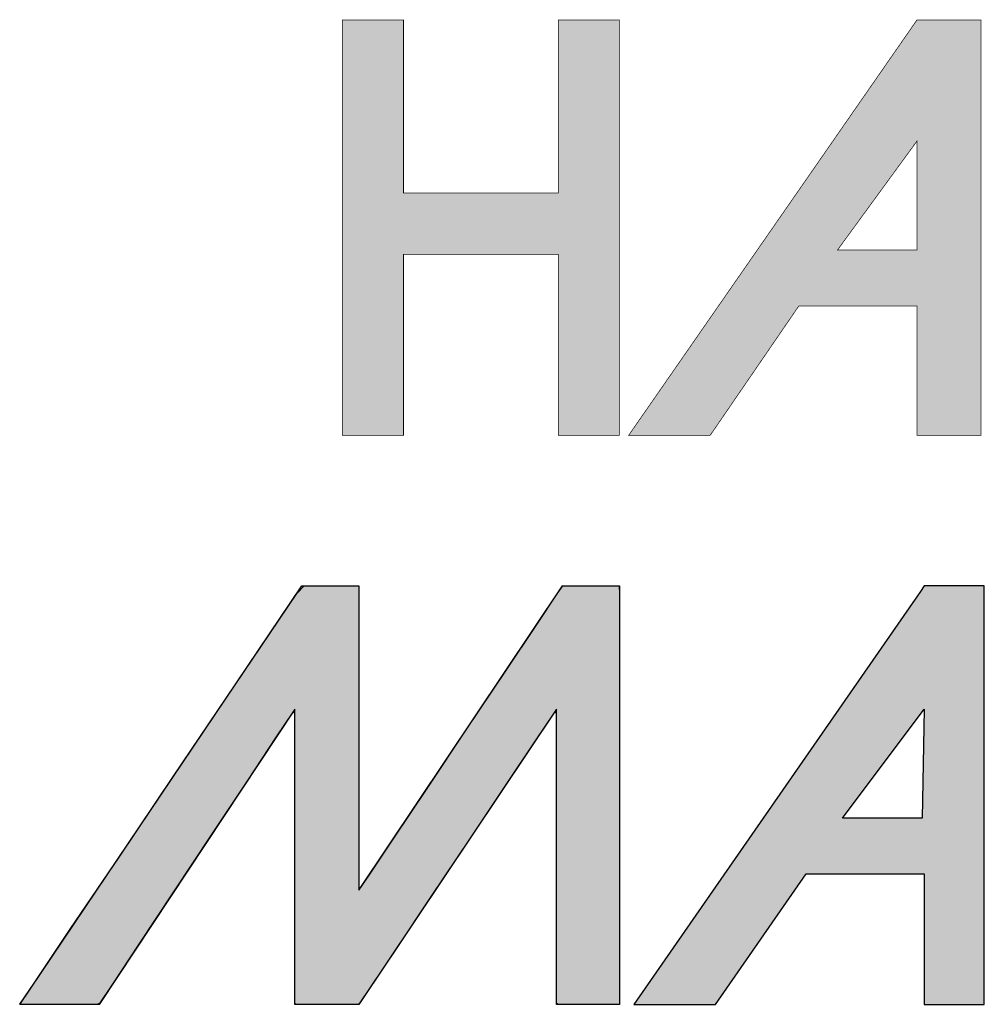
# Model space of a CAD drawing. Header units: inches. Extents: x 0 to 81, y 0 to 59.8.
# Tile 6 of 19: x 68.3 to 70.8, y 3.9 to 6.3. Entities that reach past the tile are written whole.
import ezdxf

# ---------------------------------------------------------------- set-up
doc = ezdxf.new("R2010")
doc.units = ezdxf.units.IN
doc.header["$MEASUREMENT"] = 0
doc.layers.add('Default', color=7, linetype='Continuous')

# ---------------------------------------------------------------- blocks, each defined once
blk = doc.blocks.new('block_2')
at = {"layer": 'Default', "linetype": 'Continuous'}
blk.add_hatch(color=7, dxfattribs=at).paths.add_polyline_path([(-0.8327, 0.06669), (-0.8327, 0.08406), (-0.8327, 0.1076), (-0.8327, 0.13453), (-0.8327, 0.16208), (-0.8327, 0.18746), (-0.8327, 0.20791), (-0.8327, 0.22063), (-0.8328, 0.22345), (-0.83445, 0.22345), (-0.83771, 0.22345), (-0.8421, 0.22345), (-0.84711, 0.22345), (-0.85224, 0.22345), (-0.85701, 0.22345), (-0.86091, 0.22345), (-0.86471, 0.21953), (-0.8786, 0.19893), (-0.90103, 0.16565), (-0.92818, 0.12538), (-0.9562, 0.0838), (-0.98129, 0.04658), (-0.99959, 0.01942), (-1.00729, 0.008), (-1.00571, 0.00793), (-1.00095, 0.00793), (-0.99411, 0.00793), (-0.98627, 0.00793), (-0.97852, 0.00793), (-0.97193, 0.00793), (-0.96758, 0.00793), (-0.96617, 0.00834), (-0.95953, 0.01837), (-0.94594, 0.03889), (-0.92807, 0.06588), (-0.90856, 0.09534), (-0.89007, 0.12326), (-0.87525, 0.14563), (-0.86677, 0.15844), (-0.86573, 0.15788), (-0.86573, 0.1442), (-0.86573, 0.12126), (-0.86573, 0.09308), (-0.86573, 0.06367), (-0.86573, 0.03703), (-0.86573, 0.01717), (-0.86573, 0.00811), (-0.86462, 0.00793), (-0.86093, 0.00793), (-0.85551, 0.00793), (-0.84921, 0.00793), (-0.84292, 0.00793), (-0.83749, 0.00793), (-0.83381, 0.00793), (-0.83258, 0.00811), (-0.82652, 0.01717), (-0.81324, 0.03703), (-0.79542, 0.06367), (-0.77575, 0.09308), (-0.7569, 0.12126), (-0.74156, 0.1442), (-0.73241, 0.15788), (-0.73098, 0.15844), (-0.73098, 0.14563), (-0.73098, 0.12326), (-0.73098, 0.09534), (-0.73098, 0.06588), (-0.73098, 0.03889), (-0.73098, 0.01837), (-0.73098, 0.00834), (-0.73007, 0.00793), (-0.72661, 0.00793), (-0.72137, 0.00793), (-0.71521, 0.00793), (-0.70898, 0.00793), (-0.70354, 0.00793), (-0.69975, 0.00793), (-0.69846, 0.008), (-0.69846, 0.01942), (-0.69846, 0.04658), (-0.69846, 0.0838), (-0.69846, 0.12538), (-0.69846, 0.16565), (-0.69846, 0.19893), (-0.69846, 0.21953), (-0.69867, 0.22345), (-0.70097, 0.22345), (-0.70518, 0.22345), (-0.71051, 0.22345), (-0.71621, 0.22345), (-0.72149, 0.22345), (-0.72557, 0.22345), (-0.72769, 0.22345), (-0.73023, 0.21987), (-0.74082, 0.20403), (-0.75738, 0.17928), (-0.77712, 0.14977), (-0.79729, 0.11962), (-0.81512, 0.09297), (-0.82784, 0.07395)])
h = blk.add_hatch(color=7, dxfattribs=at)
h.paths.add_polyline_path([(-0.54363, 0.22064), (-0.69113, 0.00793), (-0.64918, 0.00793), (-0.6025, 0.07507), (-0.54167, 0.07507), (-0.54167, 0.00793), (-0.51073, 0.00793), (-0.51073, 0.22347), (-0.54167, 0.22347)])
h.paths.add_polyline_path([(-0.58365, 0.10388), (-0.54271, 0.10388), (-0.54167, 0.16001)])
at = {"layer": 'Default', "color": 7, "linetype": 'Continuous'}
for p, q in [((-0.54167, 0.22347), (-0.54363, 0.22064)), ((-0.51073, 0.22347), (-0.54167, 0.22347)), ((-0.51073, 0.00793), (-0.51073, 0.22347)), ((-0.54363, 0.22064), (-0.69113, 0.00793)), ((-0.58365, 0.10388), (-0.54167, 0.16001)), ((-0.54167, 0.16001), (-0.54271, 0.10388)), ((-0.54271, 0.10388), (-0.58365, 0.10388)), ((-0.64918, 0.00793), (-0.6025, 0.07507)), ((-0.6025, 0.07507), (-0.54167, 0.07507)), ((-0.54167, 0.07507), (-0.54167, 0.00793)), ((-0.69113, 0.00793), (-0.64918, 0.00793)), ((-0.54167, 0.00793), (-0.51073, 0.00793))]:
    blk.add_line(p, q, dxfattribs=at)
blk.add_lwpolyline([(-0.8327, 0.06669), (-0.82784, 0.07395), (-0.81512, 0.09297), (-0.79729, 0.11962), (-0.77712, 0.14977), (-0.75738, 0.17928), (-0.74082, 0.20403), (-0.73023, 0.21987), (-0.72769, 0.22345), (-0.72557, 0.22345), (-0.72149, 0.22345), (-0.71621, 0.22345), (-0.71051, 0.22345), (-0.70518, 0.22345), (-0.70097, 0.22345), (-0.69867, 0.22345), (-0.69846, 0.21953), (-0.69846, 0.19893), (-0.69846, 0.16565), (-0.69846, 0.12538), (-0.69846, 0.0838), (-0.69846, 0.04658), (-0.69846, 0.01942), (-0.69846, 0.008), (-0.69975, 0.00793), (-0.70354, 0.00793), (-0.70898, 0.00793), (-0.71521, 0.00793), (-0.72137, 0.00793), (-0.72661, 0.00793), (-0.73007, 0.00793), (-0.73098, 0.00834), (-0.73098, 0.01837), (-0.73098, 0.03889), (-0.73098, 0.06588), (-0.73098, 0.09534), (-0.73098, 0.12326), (-0.73098, 0.14563), (-0.73098, 0.15844), (-0.73241, 0.15788), (-0.74156, 0.1442), (-0.7569, 0.12126), (-0.77575, 0.09308), (-0.79542, 0.06367), (-0.81324, 0.03703), (-0.82652, 0.01717), (-0.83258, 0.00811), (-0.83381, 0.00793), (-0.83749, 0.00793), (-0.84292, 0.00793), (-0.84921, 0.00793), (-0.85551, 0.00793), (-0.86093, 0.00793), (-0.86462, 0.00793), (-0.86573, 0.00811), (-0.86573, 0.01717), (-0.86573, 0.03703), (-0.86573, 0.06367), (-0.86573, 0.09308), (-0.86573, 0.12126), (-0.86573, 0.1442), (-0.86573, 0.15788), (-0.86677, 0.15844), (-0.87525, 0.14563), (-0.89007, 0.12326), (-0.90856, 0.09534), (-0.92807, 0.06588), (-0.94594, 0.03889), (-0.95953, 0.01837), (-0.96617, 0.00834), (-0.96758, 0.00793), (-0.97193, 0.00793), (-0.97852, 0.00793), (-0.98627, 0.00793), (-0.99411, 0.00793), (-1.00095, 0.00793), (-1.00571, 0.00793), (-1.00729, 0.008), (-0.99959, 0.01942), (-0.98129, 0.04658), (-0.9562, 0.0838), (-0.92818, 0.12538), (-0.90103, 0.16565), (-0.8786, 0.19893), (-0.86471, 0.21953), (-0.86091, 0.22345), (-0.85701, 0.22345), (-0.85224, 0.22345), (-0.84711, 0.22345), (-0.8421, 0.22345), (-0.83771, 0.22345), (-0.83445, 0.22345), (-0.8328, 0.22345), (-0.8327, 0.22063), (-0.8327, 0.20791), (-0.8327, 0.18746), (-0.8327, 0.16208), (-0.8327, 0.13453), (-0.8327, 0.1076), (-0.8327, 0.08406), (-0.8327, 0.06669)], close=True, dxfattribs=at)
for points in [[(-1.00734, 0.00793), (-1.00734, 0.00793), (-0.86207, 0.22345), (-0.86207, 0.22345)], [(-0.86207, 0.22345), (-0.85505, 0.22345), (-0.8327, 0.22345), (-0.8327, 0.22345)], [(-0.8327, 0.06669), (-0.8327, 0.06669), (-0.72783, 0.22345), (-0.72783, 0.22345)], [(-0.8327, 0.22345), (-0.8327, 0.22345), (-0.8327, 0.10094), (-0.8327, 0.06669)], [(-0.72783, 0.22345), (-0.72783, 0.22345), (-0.69846, 0.22345), (-0.69846, 0.22345)], [(-0.69846, 0.22345), (-0.69846, 0.22345), (-0.69846, 0.00793), (-0.69846, 0.00793)], [(-0.86573, 0.16001), (-0.86573, 0.16001), (-0.96644, 0.00793), (-0.96644, 0.00793)], [(-0.86573, 0.00793), (-0.86573, 0.00793), (-0.86573, 0.16001), (-0.86573, 0.16001)], [(-0.73098, 0.16001), (-0.73098, 0.16001), (-0.8327, 0.00793), (-0.8327, 0.00793)], [(-0.73098, 0.00793), (-0.73098, 0.00793), (-0.73098, 0.16001), (-0.73098, 0.16001)], [(-0.96644, 0.00793), (-0.96644, 0.00793), (-1.00734, 0.00793), (-1.00734, 0.00793)], [(-0.8327, 0.00793), (-0.8327, 0.00793), (-0.86573, 0.00793), (-0.86573, 0.00793)], [(-0.69846, 0.00793), (-0.69846, 0.00793), (-0.73098, 0.00793), (-0.73098, 0.00793)]]:
    blk.add_open_spline(points, degree=3, dxfattribs=at)
blk = doc.blocks.new('Block1')
at = {"layer": 'Default', "linetype": 'Continuous'}
blk.add_hatch(color=7, dxfattribs=at).paths.add_polyline_path([(1.36286, 1.21446), (1.36286, 1.12534), (1.28316, 1.12534), (1.28316, 1.21448), (1.25172, 1.21448), (1.25172, 1.00054), (1.28316, 1.00054), (1.28316, 1.09389), (1.36286, 1.09389), (1.36286, 1.09387), (1.36286, 1.00052), (1.39433, 1.00052), (1.39433, 1.21446)])
h = blk.add_hatch(color=7, dxfattribs=at)
h.paths.add_polyline_path([(1.54746, 1.21448), (1.54667, 1.21332), (1.39904, 1.00052), (1.44101, 1.00052), (1.48663, 1.06712), (1.54746, 1.06712), (1.54746, 1.00052), (1.58049, 1.00052), (1.58049, 1.21448)])
h.paths.add_polyline_path([(1.54746, 1.09597), (1.54746, 1.15207), (1.50655, 1.09597)])
at = {"layer": 'Default', "color": 7, "linetype": 'Continuous', "const_width": 0.00035}
for points in [[(1.36286, 1.21446), (1.36286, 1.12534), (1.28316, 1.12534), (1.28316, 1.21448), (1.25172, 1.21448), (1.25172, 1.00054), (1.28316, 1.00054), (1.28316, 1.09389), (1.36286, 1.09389), (1.36286, 1.09387), (1.36286, 1.00052), (1.39433, 1.00052), (1.39433, 1.21446), (1.36286, 1.21446)], [(1.54746, 1.21448), (1.54667, 1.21332), (1.39904, 1.00052), (1.44101, 1.00052), (1.48663, 1.06712), (1.54746, 1.06712), (1.54746, 1.00052), (1.58049, 1.00052), (1.58049, 1.21448), (1.54746, 1.21448)], [(1.54746, 1.09597), (1.50655, 1.09597), (1.54746, 1.15207), (1.54746, 1.09597)]]:
    blk.add_lwpolyline(points, close=True, dxfattribs=at)
at = {"layer": 'Default', "color": 7}
blk.add_blockref('block_2', (2.0929, 0.69957), dxfattribs=at)
blk = doc.blocks.new('Block13')
at = {"layer": 'Default', "color": 7}
blk.add_blockref('Block1', (0.03706, 0.08409), dxfattribs=at)
blk = doc.blocks.new('Block11')
at = {"layer": 'Default', "color": 7}
blk.add_blockref('Block13', (0, 0), dxfattribs=at)
blk = doc.blocks.new('Block10')
at = {"layer": 'Default', "color": 7}
blk.add_blockref('Block11', (0, 0), dxfattribs=at)
blk = doc.blocks.new('Block2')
at = {"layer": 'Default', "color": 7, "xscale": 15, "yscale": 15, "zscale": 15}
blk.add_blockref('Block10', (-52.744, 0), dxfattribs=at)
blk = doc.blocks.new('Block222')
at = {"layer": 'Default', "color": 7}
blk.add_blockref('Block2', (106.5784, -49.5033), dxfattribs=at)

msp = doc.modelspace()

# ---------------------------------------------------------------- block references
at = {"layer": 'Default', "color": 7, "xscale": 0.325, "yscale": 0.325, "zscale": 0.325}
msp.add_blockref('Block222', (45.3678, 16.0888), dxfattribs=at)

doc.saveas('drawing.dxf')
